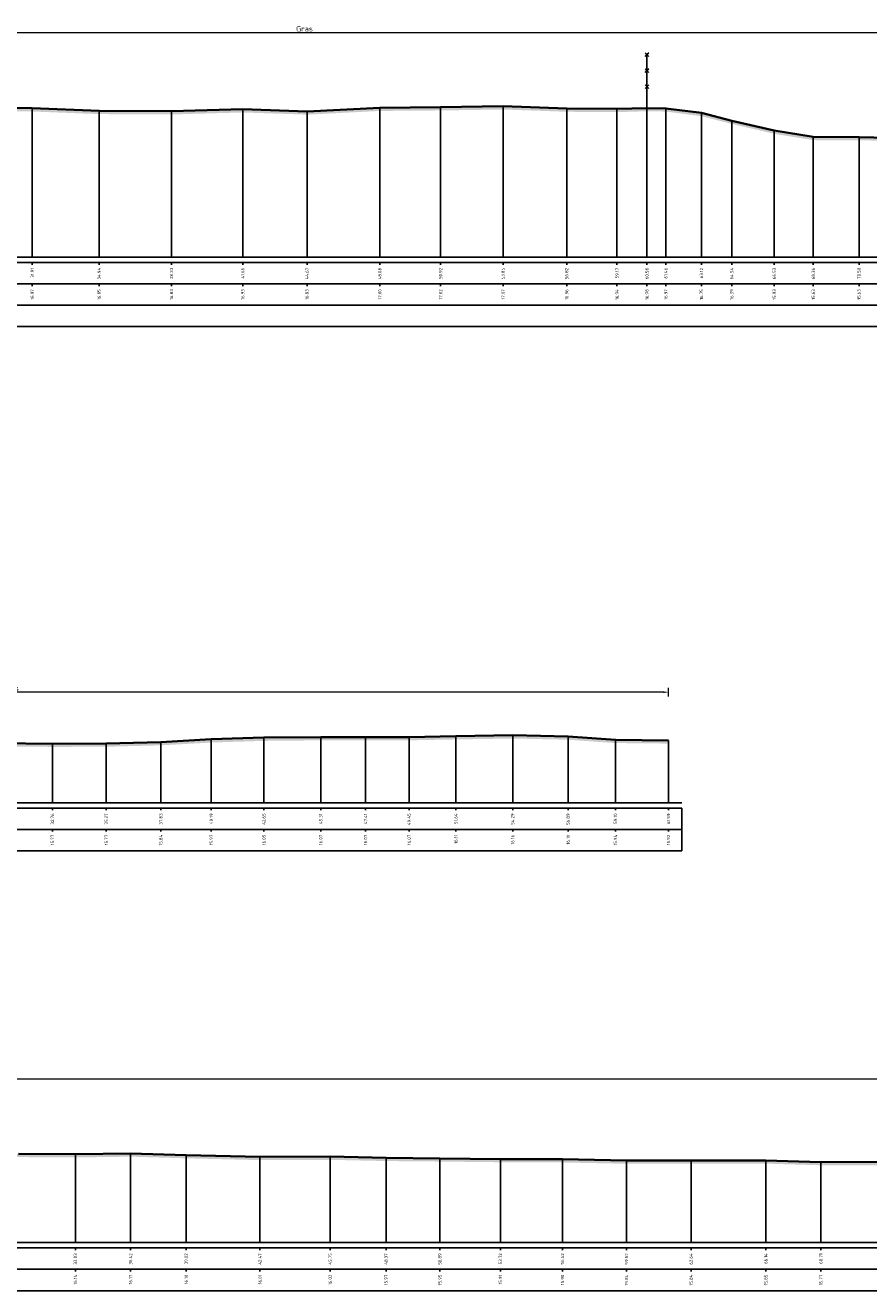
# Model space of a CAD drawing. Header units: metres. Extents: x 197883 to 206898, y 361907 to 364395.
# Tile 111 of 256: x 205815 to 205855, y 363024 to 363083. Entities that reach past the tile are written whole.
import ezdxf
from ezdxf.enums import TextEntityAlignment as Align

# ---------------------------------------------------------------- set-up
doc = ezdxf.new("R2010")
doc.units = ezdxf.units.M
doc.header["$PDMODE"] = 35
doc.header["$PDSIZE"] = 0.075
for name, color, linetype, lineweight in [('B-ME-IE-TERREINAFSCHEIDING_KUNSTMATIG_RASTERHEKWERK-SD', 20, 'Continuous', 25), ('X-ME-AL-PROFIEL_HUIDIG MAAIVELD-GD', 252, 'Continuous', 0), ('X-XX-AL-DETAIL1-M', 7, 'Continuous', 18), ('X-XX-AL-DWARSPROFIEL_PROFIELLIJN MAAIVELD-GD', 8, 'Continuous', 35)]:
    doc.layers.add(name, color=color, linetype=linetype, lineweight=lineweight)
doc.layers.add('X-ME-AL-PROFIELRASTER-S', color=7, linetype='Continuous')
doc.styles.add('NLCS-ISO-ANNOTATIVE-T18', font='NLCS-ISO.ttf', dxfattribs={"height": 1.8})
doc.styles.add('NLCS-ISO-M100-T25', font='NLCS-ISO.ttf', dxfattribs={"height": 0.25})
doc.dimstyles.new('NLCS-M100-T25-PIJL_L2_H1', dxfattribs={"dimscale": 0.1, "dimtxt": 2.5, "dimasz": 2.5, "dimexe": 2, "dimexo": 2, "dimgap": 0.7, "dimtad": 1, "dimzin": 0, "dimdsep": 46, "dimtxsty": 'NLCS-ISO-M100-T25', "dimcen": 0, "dimdle": 2, "dimclrd": 256, "dimclre": 256, "dimclrt": 256, "dimadec": 1, "dimazin": 0, "dimtfac": 1, "dimtdec": 3, "dimtofl": 0, "dimtmove": 0, "dimatfit": 3, "dimfxl": 2, "dimfxlon": 1, "dimtfillclr": 256, "dimtolj": 1, "dimtzin": 0, "dimlwd": -1, "dimlwe": -1, "dimarcsym": 0})

# ---------------------------------------------------------------- blocks, each defined once
blk = doc.blocks.new('SAL-PROFIELRASTER_BALK_EIND1-D')
at = {"color": 0, "linetype": 'ByBlock', "lineweight": -2}
blk.add_line((1, -12.5), (1, -2.5), dxfattribs=at)
at = {"color": 0, "linetype": 'ByBlock', "lineweight": -2, "flags": 128}
for points in [[(0, 0), (1, 0)], [(0, -2.5), (1, -2.5)], [(0, -12.5), (1, -12.5)]]:
    blk.add_lwpolyline(points, dxfattribs=at)
blk = doc.blocks.new('SAL-PROFIELRASTER_BALK_EIND2-D')
at = {"color": 0, "linetype": 'ByBlock', "lineweight": -2}
for p, q in [((1, -2.5), (1, -12.5)), ((1, -12.5), (0, -12.5))]:
    blk.add_line(p, q, dxfattribs=at)
blk = doc.blocks.new('SAL-PROFIELRASTER_BALK_DATA-D')
at = {"color": 0, "linetype": 'ByBlock', "lineweight": -2}
blk.add_lwpolyline([(0, -3.5), (0, -2.5)], dxfattribs=at)
at = {"color": 0, "linetype": 'ByBlock', "lineweight": -2, "style": 'NLCS-ISO-ANNOTATIVE-T18'}
blk.add_attdef('GETAL', text='', height=1.5, rotation=90, dxfattribs=at).set_placement((0.75, -5), align=Align.RIGHT)
blk = doc.blocks.new('SAL-PROFIELRASTER_AANHAAL-D')
at = {"color": 9, "linetype": 'ByBlock', "lineweight": -2, "flags": 128}
blk.add_lwpolyline([(0, 1), (0, 0)], dxfattribs=at)
blk = doc.blocks.new('*D17')
at = {"layer": 'Defpoints', "color": 0, "transparency": 16777216}
for p in [(205783.859, 363052.193), (205783.859, 363045.034), (205845.444, 363045.034)]:
    blk.add_point(p, dxfattribs=at)
at = {"layer": 'X-XX-AL-DETAIL1-M', "color": 253, "transparency": 16777216}
for p, q in [((205783.859, 363051.993), (205783.859, 363052.393)), ((205845.194, 363052.193), (205784.109, 363052.193)), ((205845.444, 363051.993), (205845.444, 363052.393))]:
    blk.add_line(p, q, dxfattribs=at)
for points in [[(205784.109, 363052.234), (205784.109, 363052.151), (205783.859, 363052.193)], [(205845.194, 363052.234), (205845.194, 363052.151), (205845.444, 363052.193)]]:
    blk.add_solid(points, dxfattribs=at)
at = {"layer": 'X-XX-AL-DETAIL1-M', "color": 253, "transparency": 16777216, "insert": (205814.651, 363052.388), "char_height": 0.25, "attachment_point": 5, "style": 'NLCS-ISO-M100-T25'}
blk.add_mtext('\\A1;Gras', dxfattribs=at)
blk = doc.blocks.new('*D19')
at = {"layer": 'Defpoints', "color": 0, "transparency": 16777216}
for p in [(205789.707, 363034.08), (205789.707, 363026.422), (205997.087, 363026.422)]:
    blk.add_point(p, dxfattribs=at)
at = {"layer": 'X-XX-AL-DETAIL1-M', "color": 253, "transparency": 16777216}
for p, q in [((205789.707, 363033.88), (205789.707, 363034.28)), ((205997.087, 363033.88), (205997.087, 363034.28)), ((205996.837, 363034.08), (205789.957, 363034.08))]:
    blk.add_line(p, q, dxfattribs=at)
for points in [[(205789.957, 363034.122), (205789.957, 363034.038), (205789.707, 363034.08)], [(205996.837, 363034.122), (205996.837, 363034.038), (205997.087, 363034.08)]]:
    blk.add_solid(points, dxfattribs=at)
at = {"layer": 'X-XX-AL-DETAIL1-M', "color": 253, "transparency": 16777216, "insert": (205893.397, 363034.275), "char_height": 0.25, "attachment_point": 5, "style": 'NLCS-ISO-M100-T25'}
blk.add_mtext('\\A1;Gras', dxfattribs=at)
blk = doc.blocks.new('SIE-RASTERHEKWERK-SOD')
at = {"flags": 128}
for points in [[(-0.035, 1.035), (0.035, 0.965)], [(-0.035, 0.965), (0, 1), (0.035, 1.035)], [(0, 0), (0, 1)], [(-0.035, 0.735), (0.035, 0.665)], [(-0.035, 0.665), (0, 0.7), (0.035, 0.735)], [(-0.035, 0.435), (0.035, 0.365)], [(-0.035, 0.365), (0, 0.4), (0.035, 0.435)]]:
    blk.add_lwpolyline(points, dxfattribs=at)
blk = doc.blocks.new('*D56')
at = {"layer": 'Defpoints', "color": 0, "transparency": 16777216}
for p in [(205783.859, 363083.054), (205872.965, 363076.871), (205783.859, 363072.556)]:
    blk.add_point(p, dxfattribs=at)
at = {"layer": 'X-XX-AL-DETAIL1-M', "color": 253, "transparency": 16777216}
for p, q in [((205783.859, 363082.854), (205783.859, 363083.254)), ((205872.715, 363083.054), (205784.109, 363083.054)), ((205872.965, 363082.854), (205872.965, 363083.254))]:
    blk.add_line(p, q, dxfattribs=at)
for points in [[(205784.109, 363083.096), (205784.109, 363083.012), (205783.859, 363083.054)], [(205872.715, 363083.096), (205872.715, 363083.012), (205872.965, 363083.054)]]:
    blk.add_solid(points, dxfattribs=at)
at = {"layer": 'X-XX-AL-DETAIL1-M', "color": 253, "transparency": 16777216, "insert": (205828.412, 363083.249), "char_height": 0.25, "attachment_point": 5, "style": 'NLCS-ISO-M100-T25'}
blk.add_mtext('\\A1;Gras', dxfattribs=at)

msp = doc.modelspace()

# ---------------------------------------------------------------- hatches: boundary and pattern name
at = {"layer": 'X-ME-AL-PROFIEL_HUIDIG MAAIVELD-GD'}
h = msp.add_hatch(dxfattribs=at)
h.set_pattern_fill('AGR-MAAIVELD', color=256, scale=0.05, pattern_type=2)
h.set_pattern_definition([(45, (-17.7489, -773.03257), (-0.25000007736, 0.25000007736), []), (45, (-17.7846, -772.99686), (0, 0.50000015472), [0.3535535, -0.3535535]), (45, (-17.8203, -772.96114), (0, 0.50000015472), [0.3535535, -0.3535535]), (45, (-17.85653, -772.92493), (0, 0.50000015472), [0.3535535, -0.3535535]), (45, (-17.89175, -772.8897), (0, 0.50000015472), [0.3535535, -0.3535535]), (45, (-17.92746, -772.854), (0, 0.50000015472), [0.3535535, -0.3535535]), (45, (-17.96317, -772.8183), (0, 0.50000015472), [0.3535535, -0.3535535]), (315, (-17.7489, -773.03257), (0.25000007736, 0.25000007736), []), (315, (-17.71317, -772.99686), (0.50000015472, -1e-16), [0.3535535, -0.3535535]), (315, (-17.67746, -772.96114), (0.50000015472, -1e-16), [0.3535535, -0.3535535]), (315, (-17.64125, -772.92493), (0.50000015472, -1e-16), [0.3535535, -0.3535535]), (315, (-17.60603, -772.8897), (0.50000015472, -1e-16), [0.3535535, -0.3535535]), (315, (-17.5703, -772.854), (0.50000015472, -1e-16), [0.3535535, -0.3535535]), (315, (-17.5346, -772.8183), (0.50000015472, -1e-16), [0.3535535, -0.3535535])])
h.paths.add_polyline_path([(205981.225, 363074.97), (205978.481, 363075.082), (205976.325, 363075.046), (205974.724, 363075.171), (205972.141, 363075.355), (205970.353, 363075.328), (205967.999, 363075.69), (205964.713, 363076.267), (205963.807, 363076.399), (205962.769, 363076.457), (205961.669, 363076.587), (205960.861, 363076.653), (205960.297, 363076.837), (205959.293, 363076.929), (205958.672, 363077.277), (205957.758, 363077.624), (205957.304, 363077.891), (205955.888, 363078.016), (205953.823, 363078.212), (205951.864, 363078.233), (205949.888, 363078.288), (205947.808, 363078.097), (205945.496, 363078.111), (205943.387, 363078.028), (205941.032, 363077.951), (205938.864, 363077.995), (205937.117, 363077.738), (205936.626, 363077.724), (205935.19, 363077.313), (205934.81, 363077.07), (205933.338, 363076.864), (205930.163, 363076.489), (205927.516, 363076.214), (205923.419, 363076.178), (205919.253, 363075.737), (205913.51, 363075.749), (205909.659, 363075.473), (205904.662, 363075.651), (205900.557, 363075.603), (205896.086, 363075.75), (205891.154, 363075.73), (205886.584, 363075.791), (205881.222, 363076.165), (205878.11, 363076.071), (205876.542, 363076.333), (205875.528, 363076.346), (205873.917, 363076.765), (205872.965, 363076.871), (205871.639, 363076.948), (205869.485, 363077.244), (205868.378, 363077.525), (205867.004, 363077.826), (205864.959, 363078.005), (205862.888, 363078.25), (205860.672, 363078.103), (205858.429, 363078.111), (205856.4, 363078.137), (205854.357, 363078.182), (205852.218, 363078.186), (205850.388, 363078.484), (205848.401, 363078.947), (205846.983, 363079.31), (205845.319, 363079.525), (205844.435, 363079.54), (205843.032, 363079.497), (205840.678, 363079.515), (205837.705, 363079.622), (205834.781, 363079.577), (205831.935, 363079.554), (205828.529, 363079.381), (205825.52, 363079.483), (205822.188, 363079.39), (205818.8, 363079.405), (205815.672, 363079.528), (205812.856, 363079.545), (205810.034, 363079.555), (205806.815, 363079.372), (205804.001, 363079.493), (205800.77, 363079.33), (205797.914, 363079.32), (205795.147, 363079.262), (205792.483, 363079.318), (205789.604, 363079.255), (205786.748, 363079.236), (205783.859, 363079.27), (205783.859, 363079.12), (205786.748, 363079.086), (205789.604, 363079.105), (205792.483, 363079.168), (205795.147, 363079.112), (205797.914, 363079.17), (205800.77, 363079.18), (205804.001, 363079.343), (205806.815, 363079.222), (205810.034, 363079.405), (205812.856, 363079.395), (205815.672, 363079.378), (205818.8, 363079.255), (205822.188, 363079.24), (205825.52, 363079.333), (205828.529, 363079.231), (205831.935, 363079.404), (205834.781, 363079.427), (205837.705, 363079.472), (205840.678, 363079.365), (205843.032, 363079.347), (205844.435, 363079.39), (205845.319, 363079.375), (205846.983, 363079.16), (205848.401, 363078.797), (205850.388, 363078.334), (205852.218, 363078.036), (205854.357, 363078.032), (205856.4, 363077.987), (205858.429, 363077.961), (205860.672, 363077.953), (205862.888, 363078.1), (205864.959, 363077.855), (205867.004, 363077.676), (205868.378, 363077.375), (205869.485, 363077.094), (205871.639, 363076.798), (205872.965, 363076.721), (205873.917, 363076.615), (205875.528, 363076.196), (205876.542, 363076.183), (205878.11, 363075.921), (205881.222, 363076.015), (205886.584, 363075.641), (205891.154, 363075.58), (205896.086, 363075.6), (205900.557, 363075.453), (205904.662, 363075.501), (205909.659, 363075.323), (205913.51, 363075.599), (205919.253, 363075.587), (205923.419, 363076.028), (205927.516, 363076.064), (205930.163, 363076.339), (205933.338, 363076.714), (205934.81, 363076.92), (205935.19, 363077.163), (205936.626, 363077.574), (205937.117, 363077.588), (205938.864, 363077.845), (205941.032, 363077.801), (205943.387, 363077.878), (205945.496, 363077.961), (205947.808, 363077.947), (205949.888, 363078.138), (205951.864, 363078.083), (205953.823, 363078.062), (205955.888, 363077.866), (205957.304, 363077.741), (205957.758, 363077.474), (205958.672, 363077.127), (205959.293, 363076.779), (205960.297, 363076.687), (205960.861, 363076.503), (205961.669, 363076.437), (205962.769, 363076.307), (205963.807, 363076.249), (205964.713, 363076.117), (205967.999, 363075.54), (205970.353, 363075.178), (205972.141, 363075.205), (205974.724, 363075.021), (205976.325, 363074.896), (205978.481, 363074.932), (205981.225, 363074.82)])
h = msp.add_hatch(dxfattribs=at)
h.set_pattern_fill('AGR-MAAIVELD', color=256, scale=0.05, pattern_type=2)
h.set_pattern_definition([(45, (-22.73893, -749.00875), (-0.25000007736, 0.25000007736), []), (45, (-22.77464, -748.97304), (0, 0.50000015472), [0.3535535, -0.3535535]), (45, (-22.81035, -748.93733), (0, 0.50000015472), [0.3535535, -0.3535535]), (45, (-22.84657, -748.9011), (0, 0.50000015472), [0.3535535, -0.3535535]), (45, (-22.8818, -748.8659), (0, 0.50000015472), [0.3535535, -0.3535535]), (45, (-22.9175, -748.83018), (0, 0.50000015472), [0.3535535, -0.3535535]), (45, (-22.9532, -748.79447), (0, 0.50000015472), [0.3535535, -0.3535535]), (315, (-22.73893, -749.00875), (0.25000007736, 0.25000007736), []), (315, (-22.7032, -748.97304), (0.50000015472, -1e-16), [0.3535535, -0.3535535]), (315, (-22.6675, -748.93733), (0.50000015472, -1e-16), [0.3535535, -0.3535535]), (315, (-22.6313, -748.9011), (0.50000015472, -1e-16), [0.3535535, -0.3535535]), (315, (-22.59607, -748.8659), (0.50000015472, -1e-16), [0.3535535, -0.3535535]), (315, (-22.56035, -748.83018), (0.50000015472, -1e-16), [0.3535535, -0.3535535]), (315, (-22.52464, -748.79447), (0.50000015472, -1e-16), [0.3535535, -0.3535535])])
h.paths.add_polyline_path([(205845.444, 363049.936), (205845.444, 363049.786), (205842.958, 363049.81), (205840.744, 363049.967), (205838.152, 363050.022), (205835.499, 363049.98), (205833.304, 363049.938), (205831.269, 363049.933), (205829.168, 363049.937), (205826.514, 363049.913), (205824.046, 363049.835), (205821.689, 363049.704), (205819.132, 363049.638), (205816.614, 363049.631), (205814.092, 363049.657), (205811.826, 363049.793), (205809.277, 363049.853), (205807.091, 363049.897), (205804.716, 363049.957), (205802.367, 363049.969), (205800.021, 363050.045), (205797.225, 363050.07), (205794.931, 363050.091), (205792.469, 363050.091), (205790.113, 363050.094), (205788.126, 363050.12), (205786.009, 363050.099), (205783.859, 363050.02), (205783.859, 363050.17), (205786.009, 363050.249), (205788.126, 363050.27), (205790.113, 363050.244), (205792.469, 363050.241), (205794.931, 363050.241), (205797.225, 363050.22), (205800.021, 363050.195), (205802.367, 363050.119), (205804.716, 363050.107), (205807.091, 363050.047), (205809.277, 363050.003), (205811.826, 363049.943), (205814.092, 363049.807), (205816.614, 363049.781), (205819.132, 363049.788), (205821.689, 363049.854), (205824.046, 363049.985), (205826.514, 363050.063), (205829.168, 363050.087), (205831.269, 363050.083), (205833.304, 363050.088), (205835.499, 363050.13), (205838.152, 363050.172), (205840.744, 363050.117), (205842.958, 363049.96)])
h = msp.add_hatch(dxfattribs=at)
h.set_pattern_fill('AGR-MAAIVELD', color=256, scale=0.05, pattern_type=2)
h.set_pattern_definition([(45, (-22.73893, -732.1031), (-0.25000007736, 0.25000007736), []), (45, (-22.77464, -732.06737), (0, 0.50000015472), [0.3535535, -0.3535535]), (45, (-22.81035, -732.03166), (0, 0.50000015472), [0.3535535, -0.3535535]), (45, (-22.84657, -731.99544), (0, 0.50000015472), [0.3535535, -0.3535535]), (45, (-22.8818, -731.96023), (0, 0.50000015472), [0.3535535, -0.3535535]), (45, (-22.9175, -731.9245), (0, 0.50000015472), [0.3535535, -0.3535535]), (45, (-22.9532, -731.8888), (0, 0.50000015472), [0.3535535, -0.3535535]), (315, (-22.73893, -732.1031), (0.25000007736, 0.25000007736), []), (315, (-22.7032, -732.06737), (0.50000015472, -1e-16), [0.3535535, -0.3535535]), (315, (-22.6675, -732.03166), (0.50000015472, -1e-16), [0.3535535, -0.3535535]), (315, (-22.6313, -731.99544), (0.50000015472, -1e-16), [0.3535535, -0.3535535]), (315, (-22.59607, -731.96023), (0.50000015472, -1e-16), [0.3535535, -0.3535535]), (315, (-22.56035, -731.9245), (0.50000015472, -1e-16), [0.3535535, -0.3535535]), (315, (-22.52464, -731.8888), (0.50000015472, -1e-16), [0.3535535, -0.3535535])])
h.paths.add_polyline_path([(205997.087, 363030.625), (205994.851, 363030.591), (205992.5, 363030.585), (205989.978, 363030.631), (205987.659, 363030.613), (205985.479, 363030.662), (205983.21, 363030.65), (205980.751, 363030.642), (205978.428, 363030.631), (205975.65, 363030.651), (205973.153, 363030.636), (205970.602, 363030.596), (205968.186, 363030.604), (205965.909, 363030.618), (205963.473, 363030.566), (205961.288, 363030.664), (205959.013, 363030.65), (205956.757, 363030.563), (205954.411, 363030.578), (205951.931, 363030.544), (205949.396, 363030.613), (205946.974, 363030.622), (205946.607, 363030.625), (205945.189, 363030.697), (205943.718, 363030.721), (205941.42, 363030.718), (205938.991, 363030.639), (205936.694, 363030.647), (205934.096, 363030.618), (205931.67, 363030.567), (205929.037, 363030.505), (205926.695, 363030.431), (205924.55, 363030.363), (205921.724, 363030.274), (205919.414, 363030.184), (205917.151, 363030.151), (205914.763, 363030.108), (205912.211, 363030.099), (205909.578, 363030.046), (205907.308, 363030.005), (205904.986, 363029.998), (205902.388, 363029.971), (205899.857, 363029.976), (205897.372, 363029.978), (205894.972, 363030.008), (205892.39, 363029.927), (205889.819, 363029.892), (205887.012, 363029.896), (205884.431, 363029.946), (205881.893, 363029.992), (205879.255, 363030.031), (205876.599, 363030.046), (205873.508, 363030.061), (205870.881, 363030.06), (205868.152, 363030.117), (205865.942, 363030.11), (205863.535, 363030.13), (205861.029, 363030.139), (205858.274, 363030.183), (205855.262, 363030.198), (205852.569, 363030.194), (205850.002, 363030.27), (205846.499, 363030.263), (205843.48, 363030.263), (205840.482, 363030.325), (205837.577, 363030.335), (205834.749, 363030.368), (205832.226, 363030.391), (205829.612, 363030.448), (205826.328, 363030.435), (205822.874, 363030.52), (205820.274, 363030.596), (205817.69, 363030.559), (205815.024, 363030.576), (205812.409, 363030.654), (205809.796, 363030.646), (205807.107, 363030.622), (205804.851, 363030.566), (205803.024, 363030.543), (205800.584, 363030.495), (205798.447, 363030.453), (205796.213, 363030.125), (205793.656, 363029.735), (205791.748, 363029.585), (205789.707, 363029.453), (205788.2, 363029.247), (205786.691, 363029.089), (205785.618, 363028.986), (205784.527, 363028.757), (205783.859, 363028.49), (205783.859, 363028.34), (205784.527, 363028.607), (205785.618, 363028.836), (205786.691, 363028.939), (205788.2, 363029.097), (205789.707, 363029.303), (205791.748, 363029.435), (205793.656, 363029.585), (205796.213, 363029.975), (205798.447, 363030.303), (205800.584, 363030.345), (205803.024, 363030.393), (205804.851, 363030.416), (205807.107, 363030.472), (205809.796, 363030.496), (205812.409, 363030.504), (205815.024, 363030.426), (205817.69, 363030.409), (205820.274, 363030.446), (205822.874, 363030.37), (205826.328, 363030.285), (205829.612, 363030.298), (205832.226, 363030.241), (205834.749, 363030.218), (205837.577, 363030.185), (205840.482, 363030.175), (205843.48, 363030.113), (205846.499, 363030.113), (205850.002, 363030.12), (205852.569, 363030.044), (205855.262, 363030.048), (205858.274, 363030.033), (205861.029, 363029.989), (205863.535, 363029.98), (205865.942, 363029.96), (205868.152, 363029.967), (205870.881, 363029.91), (205873.508, 363029.911), (205876.599, 363029.896), (205879.255, 363029.881), (205881.893, 363029.842), (205884.431, 363029.796), (205887.012, 363029.746), (205889.819, 363029.742), (205892.39, 363029.777), (205894.972, 363029.858), (205897.372, 363029.828), (205899.857, 363029.826), (205902.388, 363029.821), (205904.986, 363029.848), (205907.308, 363029.855), (205909.578, 363029.896), (205912.211, 363029.949), (205914.763, 363029.958), (205917.151, 363030.001), (205919.414, 363030.034), (205921.724, 363030.124), (205924.55, 363030.213), (205926.695, 363030.281), (205929.037, 363030.355), (205931.67, 363030.417), (205934.096, 363030.468), (205936.694, 363030.497), (205938.991, 363030.489), (205941.42, 363030.568), (205943.718, 363030.571), (205945.189, 363030.547), (205946.607, 363030.475), (205946.974, 363030.472), (205949.396, 363030.463), (205951.931, 363030.394), (205954.411, 363030.428), (205956.757, 363030.413), (205959.013, 363030.5), (205961.288, 363030.514), (205963.473, 363030.416), (205965.909, 363030.468), (205968.186, 363030.454), (205970.602, 363030.446), (205973.153, 363030.486), (205975.65, 363030.501), (205978.428, 363030.481), (205980.751, 363030.492), (205983.21, 363030.5), (205985.479, 363030.512), (205987.659, 363030.463), (205989.978, 363030.481), (205992.5, 363030.435), (205994.851, 363030.441), (205997.087, 363030.475)])

# ---------------------------------------------------------------- linework, layer by layer
at = {"layer": 'X-XX-AL-DWARSPROFIEL_PROFIELLIJN MAAIVELD-GD'}
for points in [[(205812.856, 363079.545), (205815.672, 363079.528), (205818.8, 363079.405), (205822.188, 363079.39), (205825.52, 363079.483), (205828.529, 363079.381), (205831.935, 363079.554), (205834.781, 363079.577), (205837.705, 363079.622), (205840.678, 363079.515), (205843.032, 363079.497), (205844.435, 363079.54), (205845.319, 363079.525), (205846.983, 363079.31), (205848.401, 363078.947), (205850.388, 363078.484), (205852.218, 363078.186), (205854.357, 363078.182), (205856.4, 363078.137)], [(205814.092, 363049.807), (205816.614, 363049.781), (205819.132, 363049.788), (205821.689, 363049.854), (205824.046, 363049.985), (205826.514, 363050.063), (205829.168, 363050.087), (205831.269, 363050.083), (205833.304, 363050.088), (205835.499, 363050.13), (205838.152, 363050.172), (205840.744, 363050.117), (205842.958, 363049.96), (205845.444, 363049.936)], [(205815.024, 363030.576), (205817.69, 363030.559), (205820.274, 363030.596), (205822.874, 363030.52), (205826.328, 363030.435), (205829.612, 363030.448), (205832.226, 363030.391), (205834.749, 363030.368), (205837.577, 363030.335), (205840.482, 363030.325), (205843.48, 363030.263), (205846.499, 363030.263), (205850.002, 363030.27), (205852.569, 363030.194), (205855.262, 363030.198)]]:
    msp.add_lwpolyline(points, dxfattribs=at)

# ---------------------------------------------------------------- block references
at = {"layer": 'B-ME-IE-TERREINAFSCHEIDING_KUNSTMATIG_RASTERHEKWERK-SD', "xscale": 2.5, "yscale": 2.5, "zscale": 2.5}
msp.add_blockref('SIE-RASTERHEKWERK-SOD', (205844.435, 363079.54), dxfattribs=at)
at = {"layer": 'X-ME-AL-PROFIELRASTER-S'}
for p, yscale in [((205815.672, 363072.556), 6.972000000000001), ((205818.8, 363072.556), 6.849), ((205822.188, 363072.556), 6.834), ((205825.52, 363072.556), 6.927), ((205828.529, 363072.556), 6.824999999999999), ((205831.935, 363072.556), 6.998000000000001), ((205834.781, 363072.556), 7.021000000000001), ((205837.705, 363072.556), 7.065999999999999), ((205840.678, 363072.556), 6.959), ((205843.032, 363072.556), 6.940999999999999), ((205844.435, 363072.556), 6.984000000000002), ((205845.319, 363072.556), 6.969000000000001), ((205846.983, 363072.556), 6.754000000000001), ((205848.401, 363072.556), 6.390999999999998), ((205850.388, 363072.556), 5.928000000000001), ((205852.218, 363072.556), 5.630000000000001), ((205854.357, 363072.556), 5.625999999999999), ((205838.152, 363047.016), 3.155999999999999), ((205816.614, 363047.016), 2.765000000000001), ((205819.132, 363047.016), 2.772), ((205821.689, 363047.016), 2.837999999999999), ((205824.046, 363047.016), 2.968999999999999), ((205826.514, 363047.016), 3.047000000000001), ((205829.168, 363047.016), 3.071000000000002), ((205831.269, 363047.016), 3.067), ((205833.304, 363047.016), 3.071999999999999), ((205835.499, 363047.016), 3.114000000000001), ((205840.744, 363047.016), 3.100999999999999), ((205842.958, 363047.016), 2.944000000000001), ((205845.444, 363047.016), 2.92), ((205817.69, 363026.422), 4.137), ((205820.274, 363026.422), 4.173999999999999), ((205822.874, 363026.422), 4.097999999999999), ((205826.328, 363026.422), 4.013000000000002), ((205829.612, 363026.422), 4.026), ((205832.226, 363026.422), 3.968999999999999), ((205834.749, 363026.422), 3.946), ((205837.577, 363026.422), 3.913), ((205840.482, 363026.422), 3.903), ((205843.48, 363026.422), 3.840999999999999), ((205846.499, 363026.422), 3.840999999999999), ((205850.002, 363026.422), 3.848000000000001), ((205852.569, 363026.422), 3.772)]:
    msp.add_blockref('SAL-PROFIELRASTER_AANHAAL-D', p, dxfattribs=dict(at, yscale=yscale))
at = {"layer": 'X-ME-AL-PROFIELRASTER-S', "yscale": 0.1}
for name, p, xscale, zscale in [('SAL-PROFIELRASTER_BALK_EIND1-D', (205783.859, 363072.556), 199.0074644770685, 199.0074644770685), ('SAL-PROFIELRASTER_BALK_EIND2-D', (205783.859, 363071.556), 199.0074644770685, 199.0074644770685), ('SAL-PROFIELRASTER_BALK_EIND2-D', (205783.859, 363070.556), 199.0074644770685, 199.0074644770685), ('SAL-PROFIELRASTER_BALK_EIND1-D', (205783.859, 363047.016), 62.21000324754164, 62.21000324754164), ('SAL-PROFIELRASTER_BALK_EIND2-D', (205783.859, 363046.016), 62.21000324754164, 62.21000324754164), ('SAL-PROFIELRASTER_BALK_EIND1-D', (205783.859, 363026.422), 213.8535109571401, 213.8535109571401), ('SAL-PROFIELRASTER_BALK_EIND2-D', (205783.859, 363025.422), 213.8535109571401, 213.8535109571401)]:
    msp.add_blockref(name, p, dxfattribs=dict(at, xscale=xscale, zscale=zscale))
at = {"layer": 'X-ME-AL-PROFIELRASTER-S', "xscale": 0.1, "yscale": 0.1, "zscale": 0.1}
for p, values in [((205815.672, 363072.556), {'GETAL': '31.81'}), ((205818.8, 363072.556), {'GETAL': '34.94'}), ((205822.188, 363072.556), {'GETAL': '38.33'}), ((205825.52, 363072.556), {'GETAL': '41.66'}), ((205828.529, 363072.556), {'GETAL': '44.67'}), ((205831.935, 363072.556), {'GETAL': '48.08'}), ((205834.781, 363072.556), {'GETAL': '50.92'}), ((205837.705, 363072.556), {'GETAL': '53.85'}), ((205840.678, 363072.556), {'GETAL': '56.82'}), ((205843.032, 363072.556), {'GETAL': '59.17'}), ((205844.435, 363072.556), {'GETAL': '60.58'}), ((205845.319, 363072.556), {'GETAL': '61.46'}), ((205846.983, 363072.556), {'GETAL': '63.12'}), ((205848.401, 363072.556), {'GETAL': '64.54'}), ((205850.388, 363072.556), {'GETAL': '66.53'}), ((205852.218, 363072.556), {'GETAL': '68.36'}), ((205854.357, 363072.556), {'GETAL': '70.50'}), ((205815.672, 363071.556), {'GETAL': '16.97'}), ((205818.8, 363071.556), {'GETAL': '16.85'}), ((205822.188, 363071.556), {'GETAL': '16.83'}), ((205825.52, 363071.556), {'GETAL': '16.93'}), ((205828.529, 363071.556), {'GETAL': '16.83'}), ((205831.935, 363071.556), {'GETAL': '17.00'}), ((205834.781, 363071.556), {'GETAL': '17.02'}), ((205837.705, 363071.556), {'GETAL': '17.07'}), ((205840.678, 363071.556), {'GETAL': '16.96'}), ((205843.032, 363071.556), {'GETAL': '16.94'}), ((205844.435, 363071.556), {'GETAL': '16.98'}), ((205845.319, 363071.556), {'GETAL': '16.97'}), ((205846.983, 363071.556), {'GETAL': '16.75'}), ((205848.401, 363071.556), {'GETAL': '16.39'}), ((205850.388, 363071.556), {'GETAL': '15.93'}), ((205852.218, 363071.556), {'GETAL': '15.63'}), ((205854.357, 363071.556), {'GETAL': '15.63'}), ((205816.614, 363047.016), {'GETAL': '32.76'}), ((205819.132, 363047.016), {'GETAL': '35.27'}), ((205821.689, 363047.016), {'GETAL': '37.83'}), ((205824.046, 363047.016), {'GETAL': '40.19'}), ((205826.514, 363047.016), {'GETAL': '42.65'}), ((205829.168, 363047.016), {'GETAL': '45.31'}), ((205831.269, 363047.016), {'GETAL': '47.41'}), ((205833.304, 363047.016), {'GETAL': '49.45'}), ((205835.499, 363047.016), {'GETAL': '51.64'}), ((205838.152, 363047.016), {'GETAL': '54.29'}), ((205840.744, 363047.016), {'GETAL': '56.89'}), ((205842.958, 363047.016), {'GETAL': '59.10'}), ((205845.444, 363047.016), {'GETAL': '61.59'}), ((205816.614, 363046.016), {'GETAL': '15.77'}), ((205819.132, 363046.016), {'GETAL': '15.77'}), ((205821.689, 363046.016), {'GETAL': '15.84'}), ((205824.046, 363046.016), {'GETAL': '15.97'}), ((205826.514, 363046.016), {'GETAL': '16.05'}), ((205829.168, 363046.016), {'GETAL': '16.07'}), ((205831.269, 363046.016), {'GETAL': '16.07'}), ((205833.304, 363046.016), {'GETAL': '16.07'}), ((205835.499, 363046.016), {'GETAL': '16.11'}), ((205838.152, 363046.016), {'GETAL': '16.16'}), ((205840.744, 363046.016), {'GETAL': '16.10'}), ((205842.958, 363046.016), {'GETAL': '15.94'}), ((205845.444, 363046.016), {'GETAL': '15.92'}), ((205817.69, 363026.422), {'GETAL': '33.83'}), ((205820.274, 363026.422), {'GETAL': '36.42'}), ((205822.874, 363026.422), {'GETAL': '39.02'}), ((205826.328, 363026.422), {'GETAL': '42.47'}), ((205829.612, 363026.422), {'GETAL': '45.75'}), ((205832.226, 363026.422), {'GETAL': '48.37'}), ((205834.749, 363026.422), {'GETAL': '50.89'}), ((205837.577, 363026.422), {'GETAL': '53.72'}), ((205840.482, 363026.422), {'GETAL': '56.62'}), ((205843.48, 363026.422), {'GETAL': '59.62'}), ((205846.499, 363026.422), {'GETAL': '62.64'}), ((205850.002, 363026.422), {'GETAL': '66.14'}), ((205852.569, 363026.422), {'GETAL': '68.71'}), ((205817.69, 363025.422), {'GETAL': '16.14'}), ((205820.274, 363025.422), {'GETAL': '16.17'}), ((205822.874, 363025.422), {'GETAL': '16.10'}), ((205826.328, 363025.422), {'GETAL': '16.01'}), ((205829.612, 363025.422), {'GETAL': '16.03'}), ((205832.226, 363025.422), {'GETAL': '15.97'}), ((205834.749, 363025.422), {'GETAL': '15.95'}), ((205837.577, 363025.422), {'GETAL': '15.91'}), ((205840.482, 363025.422), {'GETAL': '15.90'}), ((205843.48, 363025.422), {'GETAL': '15.84'}), ((205846.499, 363025.422), {'GETAL': '15.84'}), ((205850.002, 363025.422), {'GETAL': '15.85'}), ((205852.569, 363025.422), {'GETAL': '15.77'})]:
    msp.add_blockref('SAL-PROFIELRASTER_BALK_DATA-D', p, dxfattribs=at).add_auto_attribs(values)

# ---------------------------------------------------------------- dimensions: what is measured, and where the dimension line sits
at = {"layer": 'X-XX-AL-DETAIL1-M', "color": 253}
for base, p1, p2, picture, middle in [((205783.859, 363083.054), (205872.965, 363076.871), (205783.859, 363072.556), '*D56', (205828.412, 363083.054)), ((205783.859, 363052.193), (205845.444, 363045.034), (205783.859, 363045.034), '*D17', (205814.651, 363052.193)), ((205789.707, 363034.08), (205997.087, 363026.422), (205789.707, 363026.422), '*D19', (205893.397, 363034.08))]:
    dim = msp.add_linear_dim(base=base, p1=p1, p2=p2, text='Gras', dimstyle='NLCS-M100-T25-PIJL_L2_H1', override={"dimclrd": 253, "dimclre": 253, "dimclrt": 253}, dxfattribs=at)
    dim.commit()
    dim.dimension.update_dxf_attribs({"geometry": picture, "text_midpoint": middle, "dimtype": 160})

doc.saveas('drawing.dxf')
